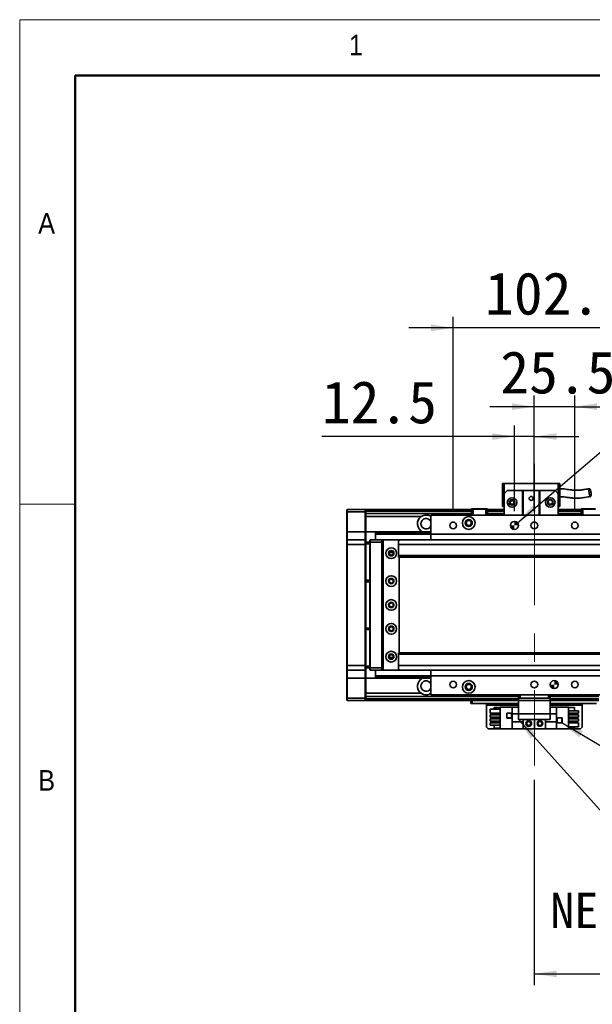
# Model space of a CAD drawing. Header units: millimetres. Extents: x 35 to 2905, y 35 to 2044.
# Tile 3 of 11: x 35 to 395, y 1425 to 2044. Entities that reach past the tile are written whole.
import ezdxf

# ---------------------------------------------------------------- set-up
doc = ezdxf.new("R2010")
doc.units = ezdxf.units.MM
doc.header["$LTSCALE"] = 7
doc.linetypes.add('CENTERX2', pattern=[20.32, 12.7, -2.54, 2.54, -2.54])
doc.layers.add('黑色实线', color=7, linetype='Continuous')
doc.styles.add('SLDTEXTSTYLE1', font='Gothic.ttf', dxfattribs={"width": 0.913})
doc.styles.add('SLDTEXTSTYLE8', font='txt')
doc.styles.add('SLDTEXTSTYLE9', font='txt', dxfattribs={"bigfont": 'bigfont'})
doc.dimstyles.new('SLDDIMSTYLE0', dxfattribs={"dimtxt": 26.6, "dimasz": 14, "dimexe": 0, "dimexo": 0.0625, "dimgap": 6.65, "dimtad": 2, "dimdec": 1, "dimrnd": 1e-09, "dimzin": 4, "dimdsep": 46, "dimtxsty": 'SLDTEXTSTYLE8', "dimsah": 1, "dimcen": 0.09, "dimadec": 0, "dimazin": 1, "dimtfac": 1, "dimtdec": 1, "dimtmove": 0, "dimatfit": 0, "dimfxl": 0, "dimfrac": 2, "dimtolj": 1, "dimtzin": 12, "dimarcsym": 0})
doc.dimstyles.new('SLDDIMSTYLE1', dxfattribs={"dimtxt": 26.6, "dimasz": 14, "dimexe": 0, "dimexo": 0.0625, "dimgap": 6.65, "dimtad": 2, "dimdec": 1, "dimrnd": 1e-09, "dimzin": 12, "dimdsep": 46, "dimtxsty": 'SLDTEXTSTYLE8', "dimsah": 1, "dimcen": 0.09, "dimadec": 0, "dimazin": 3, "dimtfac": 1, "dimtdec": 1, "dimtmove": 0, "dimatfit": 0, "dimfxl": 0, "dimfrac": 2, "dimtolj": 1, "dimtzin": 12, "dimarcsym": 0})
doc.dimstyles.new('SLDDIMSTYLE2', dxfattribs={"dimtxt": 0.18, "dimasz": 14, "dimexe": 0, "dimexo": 0.0625, "dimgap": 0, "dimtad": 0, "dimtih": 1, "dimtoh": 1, "dimdec": 0, "dimrnd": 1e-09, "dimzin": 0, "dimdsep": 46, "dimtxsty": 'Standard', "dimsah": 1, "dimcen": 0.09, "dimadec": 0, "dimazin": 0, "dimtfac": 14, "dimtdec": 0, "dimtofl": 0, "dimtmove": 0, "dimatfit": 3, "dimfxl": 0, "dimfrac": 2, "dimtolj": 1, "dimtzin": 0, "dimarcsym": 0})
doc.dimstyles.new('SLDDIMSTYLE4', dxfattribs={"dimtxt": 26.6, "dimasz": 14, "dimexe": 0, "dimexo": 0.0625, "dimgap": 6.65, "dimtad": 0, "dimtih": 1, "dimtoh": 1, "dimdec": 1, "dimrnd": 1e-09, "dimzin": 4, "dimdsep": 46, "dimtxsty": 'SLDTEXTSTYLE8', "dimsah": 1, "dimcen": 0, "dimadec": 0, "dimazin": 1, "dimtfac": 1, "dimtdec": 1, "dimtofl": 0, "dimtmove": 0, "dimatfit": 3, "dimfxl": 0, "dimfrac": 2, "dimtolj": 1, "dimtzin": 12, "dimarcsym": 0})
doc.dimstyles.new('SLDDIMSTYLE5', dxfattribs={"dimtxt": 26.6, "dimasz": 14, "dimexe": 0, "dimexo": 0.0625, "dimgap": 6.65, "dimtad": 2, "dimdec": 1, "dimrnd": 1e-09, "dimzin": 4, "dimdsep": 46, "dimtxsty": 'SLDTEXTSTYLE8', "dimsah": 1, "dimcen": 0.09, "dimadec": 0, "dimazin": 1, "dimtfac": 1, "dimtdec": 1, "dimtofl": 0, "dimtmove": 0, "dimatfit": 3, "dimfxl": 0, "dimfrac": 2, "dimtolj": 1, "dimtzin": 12, "dimarcsym": 0})

# ---------------------------------------------------------------- blocks, each defined once
blk = doc.blocks.new('_D_7')
at = {"layer": '黑色实线'}
for p, q in [((307.68, 1735.16), (307.68, 1857.4)), ((409.68, 1735.16), (409.68, 1857.4)), ((307.68, 1850.4), (279.68, 1850.4)), ((409.68, 1850.4), (307.68, 1850.4)), ((409.68, 1850.4), (437.68, 1850.4))]:
    blk.add_line(p, q, dxfattribs=at)
for points in [[(307.68, 1850.4), (293.68, 1852.5), (293.68, 1848.3)], [(409.68, 1850.4), (423.68, 1848.3), (423.68, 1852.5)]]:
    blk.add_solid(points, dxfattribs=at)
at = {"layer": '黑色实线', "insert": (327.7, 1885.3), "char_height": 26.6, "attachment_point": 1, "style": 'SLDTEXTSTYLE8'}
blk.add_mtext('102.0', dxfattribs=at)
blk = doc.blocks.new('SW_SYMBOL_HOLE_DEPTH')
at = {"layer": '黑色实线', "color": 0}
for p, q in [((0, 6125), (5600, 6125)), ((2800, 6125), (2800, 525)), ((700, 3885), (2800, 525)), ((4900, 3885), (2800, 525))]:
    blk.add_line(p, q, dxfattribs=at)
blk = doc.blocks.new('_D_10')
at = {"layer": '黑色实线'}
for p, q in [((348.09, 1727.89), (436.93, 1803.74)), ((436.93, 1803.74), (464.93, 1803.74))]:
    blk.add_line(p, q, dxfattribs=at)
blk.add_solid([(348.09, 1727.89), (360.1, 1735.38), (357.37, 1738.58)], dxfattribs=at)
at = {"layer": '黑色实线', "xscale": 0.004985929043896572, "yscale": 0.004985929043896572, "zscale": 0.004985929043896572}
blk.add_blockref('SW_SYMBOL_HOLE_DEPTH', (666.29, 1786.13), dxfattribs=at)
at = {"layer": '黑色实线', "char_height": 26.6, "attachment_point": 1, "style": 'SLDTEXTSTYLE8'}
for s, insert in [('2X ', (464.93, 1817.14)), ('%%c', (514.95, 1816.88)), (' 5.0H7 ', (556.05, 1817.14)), (' 7.0', (705.22, 1817.14))]:
    blk.add_mtext(s, dxfattribs=dict(at, insert=insert))
blk = doc.blocks.new('_D_11')
at = {"layer": '黑色实线'}
for p, q in [((358.68, 1773.87), (358.68, 1807.84)), ((384.18, 1735.16), (384.18, 1807.84)), ((358.68, 1800.84), (330.68, 1800.84)), ((384.18, 1800.84), (358.68, 1800.84)), ((384.18, 1800.84), (412.18, 1800.84))]:
    blk.add_line(p, q, dxfattribs=at)
for points in [[(358.68, 1800.84), (344.68, 1802.94), (344.68, 1798.74)], [(384.18, 1800.84), (398.18, 1798.74), (398.18, 1802.94)]]:
    blk.add_solid(points, dxfattribs=at)
at = {"layer": '黑色实线', "insert": (337.3, 1835.74), "char_height": 26.6, "attachment_point": 1, "style": 'SLDTEXTSTYLE8'}
blk.add_mtext('25.5', dxfattribs=at)
blk = doc.blocks.new('_D_12')
at = {"layer": '黑色实线'}
for p, q in [((346.18, 1735.16), (346.18, 1789.09)), ((358.68, 1735.16), (358.68, 1789.09)), ((346.18, 1782.09), (225.07, 1782.09)), ((358.68, 1782.09), (346.18, 1782.09)), ((358.68, 1782.09), (386.68, 1782.09))]:
    blk.add_line(p, q, dxfattribs=at)
for points in [[(346.18, 1782.09), (332.18, 1784.19), (332.18, 1779.99)], [(358.68, 1782.09), (372.68, 1779.99), (372.68, 1784.19)]]:
    blk.add_solid(points, dxfattribs=at)
at = {"layer": '黑色实线', "insert": (225.07, 1816.99), "char_height": 26.6, "attachment_point": 1, "style": 'SLDTEXTSTYLE8'}
blk.add_mtext('12.5', dxfattribs=at)
blk = doc.blocks.new('_D_18')
at = {"layer": '黑色实线'}
for p, q in [((358.68, 1566.43), (358.68, 1437.47)), ((1918.68, 1566.43), (1918.68, 1437.47)), ((358.68, 1444.47), (1918.68, 1444.47))]:
    blk.add_line(p, q, dxfattribs=at)
for points in [[(358.68, 1444.47), (372.68, 1442.37), (372.68, 1446.57)], [(1918.68, 1444.47), (1904.68, 1446.57), (1904.68, 1442.37)]]:
    blk.add_solid(points, dxfattribs=at)
at = {"layer": '黑色实线', "insert": (1099.9, 1479.37), "char_height": 26.6, "attachment_point": 1, "style": 'SLDTEXTSTYLE8'}
blk.add_mtext('1560.0', dxfattribs=at)
blk = doc.blocks.new('SW_NOTE_8')
at = {"layer": '黑色实线', "color": 0, "char_height": 22.225, "attachment_point": 2}
for s, insert, style in [('光电负限位', (71.88, 11.52), 'SLDTEXTSTYLE9'), ('NEGATIVE LIMIT SWITCH', (69.81, -17.86), 'SLDTEXTSTYLE8')]:
    blk.add_mtext(s, dxfattribs=dict(at, insert=insert, style=style))
blk = doc.blocks.new('SW_DOWELSYMBOL_0')
at = {"linetype": 'Continuous', "lineweight": 18}
h = blk.add_hatch(color=0, dxfattribs=at)
edge = h.paths.add_edge_path(flags=0)
edge.add_arc((0, 0), 2.5, 180, 270)
edge.add_line((0, -2.5), (0, 0))
edge.add_line((0, 0), (-2.5, 0))
h = blk.add_hatch(color=0, dxfattribs=at)
edge = h.paths.add_edge_path(flags=0)
edge.add_arc((0, 0), 2.5, 0, 90)
edge.add_line((0, 2.5), (0, 0))
edge.add_line((0, 0), (2.5, 0))
at = {"layer": '黑色实线', "color": 0}
blk.add_circle((0, 0), 2.5, dxfattribs=at)
blk = doc.blocks.new('SW_DOWELSYMBOL_1')
at = {"linetype": 'Continuous', "lineweight": 18}
h = blk.add_hatch(color=0, dxfattribs=at)
edge = h.paths.add_edge_path(flags=0)
edge.add_arc((0, 0), 2.5, 180, 270)
edge.add_line((0, -2.5), (0, 0))
edge.add_line((0, 0), (-2.5, 0))
h = blk.add_hatch(color=0, dxfattribs=at)
edge = h.paths.add_edge_path(flags=0)
edge.add_arc((0, 0), 2.5, 0, 90)
edge.add_line((0, 2.5), (0, 0))
edge.add_line((0, 0), (2.5, 0))
at = {"layer": '黑色实线', "color": 0}
blk.add_circle((0, 0), 2.5, dxfattribs=at)

msp = doc.modelspace()

# ---------------------------------------------------------------- linework, layer by layer
at = {"color": 7, "linetype": 'Continuous', "lineweight": 18}
for p, q in [((2905, 2044), (35, 2044)), ((35, 2044), (35, 35)), ((70, 2009), (2870, 2009)), ((70, 2009), (70, 70)), ((70, 1739.5), (35, 1739.5))]:
    msp.add_line(p, q, dxfattribs=at)
at = {"color": 7, "linetype": 'Continuous', "lineweight": 50}
for p, q in [((2870, 2009), (70, 2009)), ((70, 2009), (70, 70))]:
    msp.add_line(p, q, dxfattribs=at)
at = {"color": 7, "linetype": 'Continuous', "lineweight": 35}
for p, q in [((338.68434, 1752.5658874), (339.684357, 1752.5658874)), ((338.68434, 1752.5658874), (338.68434, 1738.1658858)), ((339.684357, 1746.1658833), (339.684357, 1752.5658874)), ((339.684357, 1752.5658874), (373.6843365, 1752.5658874)), ((373.6843365, 1752.5658874), (374.6843534, 1752.5658874)), ((373.6843365, 1752.5658874), (373.6843365, 1746.1658833)), ((374.6843534, 1738.1658858), (374.6843534, 1752.5658874)), ((341.6843312, 1748.1658874), (339.684357, 1746.1658833)), ((339.684357, 1746.1658833), (339.684357, 1732.7658838)), ((341.6843312, 1748.1658874), (351.1843579, 1748.1658874)), ((351.1843579, 1732.7658838), (351.1843579, 1748.1658874)), ((351.1843579, 1748.1658874), (351.6843515, 1748.1658874)), ((351.6843515, 1748.1658874), (351.6843515, 1732.7658838)), ((361.684342, 1748.1658874), (351.6843515, 1748.1658874)), ((361.684342, 1732.7658838), (361.684342, 1748.1658874)), ((361.684342, 1748.1658874), (362.1843355, 1748.1658874)), ((362.1843355, 1748.1658874), (362.1843355, 1732.7658838)), ((362.1843355, 1748.1658874), (371.6843324, 1748.1658874)), ((373.6843365, 1746.1658833), (371.6843324, 1748.1658874)), ((373.6843365, 1746.1658833), (373.6843365, 1732.7658838)), ((240.6843501, 1735.9710229), (240.9843402, 1736.2710243)), ((240.6843501, 1734.771025), (240.6843501, 1735.9710229)), ((240.6843501, 1734.771025), (240.9843402, 1734.771025)), ((240.6843501, 1722.271022), (240.6843501, 1734.771025)), ((240.9843402, 1736.2710243), (240.9843402, 1734.771025)), ((240.9843402, 1736.2710243), (252.3843395, 1736.2710243)), ((252.3843395, 1734.771025), (240.9843402, 1734.771025)), ((240.9843402, 1734.771025), (240.9843402, 1722.271022)), ((252.3843395, 1734.771025), (252.3843395, 1736.2710243)), ((252.3843395, 1736.2710243), (252.6843446, 1735.9710229)), ((252.3843395, 1734.771025), (252.6843446, 1734.771025)), ((252.3843395, 1722.271022), (252.3843395, 1734.771025)), ((319.1843527, 1736.2710243), (252.6843446, 1736.2710243)), ((252.6843446, 1736.2710243), (252.6843446, 1735.9710229)), ((252.6843446, 1735.9710229), (252.6843446, 1734.771025)), ((319.1843527, 1735.7710233), (252.6843446, 1735.7710233)), ((252.6843446, 1734.771025), (252.6843446, 1722.271022)), ((319.1843527, 1733.7658858), (252.6843446, 1733.7658858)), ((423.6843484, 1732.7658838), (293.6843532, 1732.7658838)), ((293.6843532, 1732.7658838), (293.6843532, 1720.7658855)), ((308.6843389, 1736.0710246), (319.1843527, 1736.0710246)), ((308.6843389, 1736.0710246), (308.6843389, 1735.871025)), ((308.6843389, 1735.871025), (319.1843527, 1735.871025)), ((308.6843389, 1735.7710233), (308.6843389, 1735.871025)), ((319.4843429, 1736.7658844), (319.1843527, 1736.4658868)), ((320.1843398, 1736.4658868), (319.1843527, 1736.4658868)), ((319.1843527, 1732.7658838), (319.1843527, 1736.4658868)), ((319.4843429, 1736.7658844), (320.3086155, 1736.7658844)), ((320.1843398, 1736.4658868), (320.3086155, 1736.7658844)), ((320.1843398, 1736.4658868), (320.1843398, 1732.7658838)), ((328.184356, 1736.4658868), (320.1843398, 1736.4658868)), ((320.3086155, 1736.7658844), (328.0600803, 1736.7658844)), ((328.184356, 1736.4658868), (328.0600803, 1736.7658844)), ((328.0600803, 1736.7658844), (328.884353, 1736.7658844)), ((329.1843431, 1736.4658868), (328.184356, 1736.4658868)), ((328.184356, 1732.7658838), (328.184356, 1736.4658868)), ((329.1843431, 1736.4658868), (328.884353, 1736.7658844)), ((329.1843431, 1736.4658868), (329.1843431, 1732.7658838)), ((339.684357, 1736.2710243), (329.1843431, 1736.2710243)), ((329.1843431, 1736.0710246), (339.684357, 1736.0710246)), ((329.1843431, 1735.871025), (339.684357, 1735.871025)), ((339.684357, 1735.7710233), (329.1843431, 1735.7710233)), ((339.684357, 1733.7658858), (329.1843431, 1733.7658858)), ((338.68434, 1738.1658858), (339.684357, 1738.1658858)), ((373.6843365, 1738.1658858), (374.6843534, 1738.1658858)), ((388.1843584, 1736.2710243), (373.6843365, 1736.2710243)), ((373.6843365, 1736.0710246), (388.1843584, 1736.0710246)), ((373.6843365, 1735.871025), (388.1843584, 1735.871025)), ((388.1843584, 1735.7710233), (373.6843365, 1735.7710233)), ((388.1843584, 1733.7658858), (373.6843365, 1733.7658858)), ((388.4843486, 1736.7658844), (388.1843584, 1736.4658868)), ((389.1843455, 1736.4658868), (388.1843584, 1736.4658868)), ((388.1843584, 1732.7658838), (388.1843584, 1736.4658868)), ((388.4843486, 1736.7658844), (389.3086212, 1736.7658844)), ((389.1843455, 1736.4658868), (389.3086212, 1736.7658844)), ((397.1843319, 1736.4658868), (389.1843455, 1736.4658868)), ((389.1843455, 1736.4658868), (389.1843455, 1732.7658838)), ((389.3086212, 1736.7658844), (397.0600861, 1736.7658844)), ((287.5147658, 1731.7658854), (252.6843446, 1731.7658854)), ((240.6843501, 1722.271022), (240.9843402, 1722.271022)), ((240.6843501, 1716.9710217), (240.6843501, 1722.271022)), ((240.9843402, 1722.271022), (240.9843402, 1717.271023)), ((252.3843395, 1722.271022), (240.9843402, 1722.271022)), ((252.3843395, 1717.271023), (252.3843395, 1722.271022)), ((252.3843395, 1722.271022), (252.6843446, 1722.271022)), ((252.6843446, 1722.271022), (252.6843446, 1716.9710217)), ((258.6843567, 1722.2658848), (252.6843446, 1722.2658848)), ((258.6843567, 1722.2658848), (293.6843532, 1722.2658848)), ((258.6843567, 1722.2658848), (258.6843567, 1721.9728647)), ((258.6843567, 1721.9728647), (293.6843532, 1721.9728647)), ((258.6843567, 1721.9728647), (258.6843567, 1721.0740043)), ((258.6843567, 1721.0740043), (258.6843567, 1720.7809841)), ((258.6843567, 1721.0740043), (293.6843532, 1721.0740043)), ((258.6843567, 1720.7809841), (293.6843532, 1720.7809841)), ((258.6843567, 1720.7809841), (258.6843567, 1717.271023)), ((292.9643887, 1722.2658848), (293.6843532, 1722.6612499)), ((423.6843484, 1720.7658855), (293.6843532, 1720.7658855)), ((293.6843532, 1720.7658855), (293.6843532, 1717.271023)), ((240.9843402, 1717.271023), (240.6843501, 1716.9710217)), ((240.6843501, 1714.2710244), (240.6843501, 1716.9710217)), ((240.9843402, 1714.2710244), (240.6843501, 1714.2710244)), ((240.6843501, 1638.2710231), (240.6843501, 1714.2710244)), ((240.9843402, 1717.271023), (240.9843402, 1714.2710244)), ((240.9843402, 1717.271023), (252.3843395, 1717.271023)), ((240.9843402, 1714.2710244), (240.9843402, 1638.2710231)), ((252.3843395, 1714.2710244), (240.9843402, 1714.2710244)), ((252.3843395, 1714.2710244), (252.3843395, 1717.271023)), ((252.3843395, 1717.271023), (252.6843446, 1716.9710217)), ((252.3843395, 1638.2710231), (252.3843395, 1714.2710244)), ((252.3843395, 1714.2710244), (252.6843446, 1714.2710244)), ((252.6843446, 1716.9710217), (252.6843446, 1714.2710244)), ((252.6843446, 1715.7710237), (255.1843422, 1715.7710237)), ((255.1843422, 1714.7710217), (252.6843446, 1714.7710217)), ((252.6843446, 1714.2710244), (252.6843446, 1638.2710231)), ((255.1843422, 1716.9710217), (255.4843324, 1717.271023)), ((255.1843422, 1715.7710237), (255.1843422, 1716.9710217)), ((255.1843422, 1715.7710237), (255.4843324, 1715.7710237)), ((255.1843422, 1636.7710238), (255.1843422, 1715.7710237)), ((255.4843324, 1717.271023), (255.4843324, 1715.7710237)), ((255.4843324, 1717.271023), (262.684335, 1717.271023)), ((262.684335, 1715.7710237), (255.4843324, 1715.7710237)), ((255.4843324, 1715.7710237), (255.4843324, 1636.7710238)), ((262.684335, 1717.271023), (262.684335, 1715.7710237)), ((262.684335, 1717.271023), (264.1843455, 1717.271023)), ((263.8843554, 1716.9710217), (262.684335, 1716.9710217)), ((262.684335, 1715.7710237), (262.684335, 1636.7710238)), ((263.1843584, 1715.2710227), (263.1843584, 1637.2710248)), ((263.684352, 1715.2710227), (263.1843584, 1715.2710227)), ((264.1843455, 1717.271023), (263.684352, 1716.771022)), ((263.684352, 1716.771022), (263.684352, 1635.7710218)), ((273.1843489, 1717.271023), (264.1843455, 1717.271023)), ((273.6843424, 1716.771022), (273.1843489, 1717.271023)), ((2004.1842359, 1717.271023), (273.1843489, 1717.271023)), ((273.1843489, 1716.6326983), (273.1843489, 1714.2710207)), ((2004.1842359, 1714.2710207), (273.1843489, 1714.2710207)), ((273.1843489, 1714.2710207), (273.1843489, 1707.2710195)), ((273.6843424, 1716.6326983), (273.6843424, 1716.771022)), ((269.8299783, 1709.2710236), (267.5386863, 1709.2710236)), ((2004.1842359, 1707.2710195), (273.1843489, 1707.2710195)), ((273.1843489, 1707.2710195), (273.1843489, 1706.2710194)), ((273.1843489, 1706.2710194), (2004.1842359, 1706.2710194)), ((273.6843424, 1646.2710244), (273.6843424, 1706.2710194)), ((252.6843446, 1691.7710235), (255.1843422, 1691.7710235)), ((255.1843422, 1690.7710234), (252.6843446, 1690.7710234)), ((252.6843446, 1661.7710223), (255.1843422, 1661.7710223)), ((255.1843422, 1660.771024), (252.6843446, 1660.771024)), ((2004.1842359, 1646.2710244), (273.1843489, 1646.2710244)), ((273.1843489, 1646.2710244), (273.1843489, 1645.2710261)), ((267.5386863, 1643.2710221), (269.8299783, 1643.2710221)), ((2004.1842359, 1645.2710261), (273.1843489, 1645.2710261)), ((273.1843489, 1645.2710261), (273.1843489, 1638.2710269)), ((240.9843402, 1638.2710231), (240.6843501, 1638.2710231)), ((240.6843501, 1635.5710221), (240.6843501, 1638.2710231)), ((240.9843402, 1635.2710245), (240.6843501, 1635.5710221)), ((240.6843501, 1630.2710218), (240.6843501, 1635.5710221)), ((240.9843402, 1638.2710231), (252.3843395, 1638.2710231)), ((240.9843402, 1638.2710231), (240.9843402, 1635.2710245)), ((252.3843395, 1635.2710245), (240.9843402, 1635.2710245)), ((240.9843402, 1635.2710245), (240.9843402, 1630.2710218)), ((252.3843395, 1638.2710231), (252.6843446, 1638.2710231)), ((252.3843395, 1635.2710245), (252.3843395, 1638.2710231)), ((252.3843395, 1635.2710245), (252.6843446, 1635.5710221)), ((252.3843395, 1630.2710218), (252.3843395, 1635.2710245)), ((252.6843446, 1638.2710231), (252.6843446, 1635.5710221)), ((252.6843446, 1637.7710221), (255.1843422, 1637.7710221)), ((255.1843422, 1636.7710238), (252.6843446, 1636.7710238)), ((252.6843446, 1635.5710221), (252.6843446, 1630.2710218)), ((255.1843422, 1636.7710238), (255.4843324, 1636.7710238)), ((255.1843422, 1635.5710221), (255.1843422, 1636.7710238)), ((255.1843422, 1635.5710221), (255.4843324, 1635.2710245)), ((255.4843324, 1636.7710238), (262.684335, 1636.7710238)), ((255.4843324, 1636.7710238), (255.4843324, 1635.2710245)), ((262.684335, 1635.2710245), (255.4843324, 1635.2710245)), ((258.6843567, 1635.2710245), (258.6843567, 1631.7610597)), ((262.684335, 1636.7710238), (262.684335, 1635.2710245)), ((262.684335, 1635.5710221), (263.8843554, 1635.5710221)), ((264.1843455, 1635.2710245), (262.684335, 1635.2710245)), ((263.1843584, 1637.2710248), (263.684352, 1637.2710248)), ((263.684352, 1635.7710218), (264.1843455, 1635.2710245)), ((264.1843455, 1635.2710245), (273.1843489, 1635.2710245)), ((2004.1842359, 1638.2710269), (273.1843489, 1638.2710269)), ((273.1843489, 1638.2710269), (273.1843489, 1635.9093493)), ((273.1843489, 1635.2710245), (273.6843424, 1635.7710218)), ((2004.1842359, 1635.2710245), (273.1843489, 1635.2710245)), ((273.6843424, 1635.7710218), (273.6843424, 1635.9093493)), ((293.6843532, 1635.2710245), (293.6843532, 1631.765884)), ((240.9843402, 1630.2710218), (240.6843501, 1630.2710218)), ((240.6843501, 1617.7710226), (240.6843501, 1630.2710218)), ((252.3843395, 1630.2710218), (240.9843402, 1630.2710218)), ((240.9843402, 1630.2710218), (240.9843402, 1617.7710226)), ((252.6843446, 1630.2710218), (252.3843395, 1630.2710218)), ((252.3843395, 1617.7710226), (252.3843395, 1630.2710218)), ((258.6843567, 1630.2761627), (252.6843446, 1630.2761627)), ((252.6843446, 1630.2710218), (252.6843446, 1617.7710226)), ((258.6843567, 1631.7610597), (293.6843532, 1631.7610597)), ((258.6843567, 1631.7610597), (258.6843567, 1631.4680433)), ((258.6843567, 1631.4680433), (293.6843532, 1631.4680433)), ((258.6843567, 1631.4680433), (258.6843567, 1630.5691792)), ((258.6843567, 1630.5691792), (293.6843532, 1630.5691792)), ((258.6843567, 1630.5691792), (258.6843567, 1630.2761627)), ((258.6843567, 1630.2761627), (293.6843532, 1630.2761627)), ((292.9643887, 1630.2761627), (293.6843532, 1629.8807939)), ((423.6843484, 1631.765884), (293.6843532, 1631.765884)), ((293.6843532, 1631.765884), (293.6843532, 1619.7658857)), ((240.9843402, 1617.7710226), (240.6843501, 1617.7710226)), ((240.6843501, 1616.5710209), (240.6843501, 1617.7710226)), ((240.9843402, 1616.2710232), (240.6843501, 1616.5710209)), ((240.9843402, 1617.7710226), (252.3843395, 1617.7710226)), ((240.9843402, 1617.7710226), (240.9843402, 1616.2710232)), ((252.3843395, 1616.2710232), (240.9843402, 1616.2710232)), ((252.6843446, 1617.7710226), (252.3843395, 1617.7710226)), ((252.3843395, 1616.2710232), (252.3843395, 1617.7710226)), ((252.6843446, 1616.5710209), (252.3843395, 1616.2710232)), ((287.5147658, 1620.7761621), (252.6843446, 1620.7761621)), ((348.6843305, 1618.7761618), (252.6843446, 1618.7761618)), ((252.6843446, 1617.7710226), (252.6843446, 1616.5710209)), ((252.6843446, 1616.5710209), (252.6843446, 1616.2710232)), ((348.6843305, 1616.2710232), (252.6843446, 1616.2710232)), ((423.6843484, 1619.7658857), (293.6843532, 1619.7658857)), ((318.6843591, 1614.2710266), (318.6843591, 1616.2710232)), ((319.6843462, 1616.2710232), (319.6843462, 1614.2710266)), ((348.6843305, 1617.7658854), (348.6843305, 1619.7658857)), ((349.6843474, 1617.7658854), (348.6843305, 1617.7658854)), ((348.6843305, 1616.2658823), (348.6843305, 1617.7658854)), ((368.6843412, 1616.2658823), (348.6843305, 1616.2658823)), ((348.6843305, 1616.2658823), (348.6843305, 1607.7658875)), ((349.6843474, 1619.7658857), (349.6843474, 1617.7658854)), ((367.6843541, 1617.7658854), (349.6843474, 1617.7658854)), ((367.6843541, 1617.7658854), (367.6843541, 1619.7658857)), ((368.6843412, 1617.7658854), (367.6843541, 1617.7658854)), ((368.6843412, 1619.7658857), (368.6843412, 1617.7658854)), ((399.184336, 1618.7761618), (368.6843412, 1618.7761618)), ((368.6843412, 1617.7658854), (368.6843412, 1616.2658823)), ((399.184336, 1616.2710232), (368.6843412, 1616.2710232)), ((368.6843412, 1616.2658823), (368.6843412, 1607.7658875)), ((319.6843462, 1614.2710266), (318.6843591, 1614.2710266)), ((348.6843305, 1614.2710266), (319.6843462, 1614.2710266)), ((328.6843496, 1614.2710266), (328.6843496, 1613.2710246)), ((328.6843496, 1599.471022), (328.6843496, 1613.2710246)), ((330.9843438, 1608.3310215), (330.9843438, 1610.8310265)), ((330.9843438, 1610.8310265), (337.1843594, 1610.8310265)), ((333.3843546, 1610.8310265), (333.3843546, 1611.7710216)), ((333.3843546, 1611.7710216), (337.1843594, 1611.7710216)), ((337.1843594, 1598.47102), (337.1843594, 1612.0710267)), ((337.1843594, 1612.0710267), (344.7343307, 1612.0710267)), ((344.7343307, 1612.0710267), (344.7343307, 1607.7710209)), ((348.6843305, 1612.0710267), (344.7343307, 1612.0710267)), ((397.6843553, 1614.2710266), (368.6843412, 1614.2710266)), ((372.634341, 1612.0710267), (368.6843412, 1612.0710267)), ((372.634341, 1607.7710209), (372.634341, 1612.0710267)), ((380.1843422, 1612.0710267), (372.634341, 1612.0710267)), ((380.1843422, 1612.0710267), (380.1843422, 1598.47102)), ((383.9843469, 1611.7710216), (380.1843422, 1611.7710216)), ((386.3843577, 1609.8310245), (380.1843422, 1609.8310245)), ((383.9843469, 1611.7710216), (383.9843469, 1609.8310245)), ((386.3843577, 1609.8310245), (386.3843577, 1608.3310215)), ((388.684352, 1613.2710246), (388.684352, 1614.2710266)), ((388.684352, 1613.2710246), (388.684352, 1599.471022)), ((330.9843438, 1608.3310215), (337.1843594, 1608.3310215)), ((330.9843438, 1607.2910247), (337.1843594, 1607.2910247)), ((330.9843438, 1605.7910217), (330.9843438, 1607.2910247)), ((330.9843438, 1605.7910217), (337.1843594, 1605.7910217)), ((330.9843438, 1604.7510249), (337.1843594, 1604.7510249)), ((330.9843438, 1603.2510219), (330.9843438, 1604.7510249)), ((330.9843438, 1603.2510219), (337.1843594, 1603.2510219)), ((333.3843546, 1607.2910247), (333.3843546, 1608.3310215)), ((333.3843546, 1604.7510249), (333.3843546, 1605.7910217)), ((333.3843546, 1602.2110252), (333.3843546, 1603.2510219)), ((344.4843488, 1608.3710236), (341.2843543, 1608.3710236)), ((341.2843543, 1608.3710236), (341.2843543, 1605.1710216)), ((341.2843543, 1605.1710216), (344.4843488, 1605.1710216)), ((344.3843322, 1608.2710219), (341.384341, 1608.2710219)), ((341.384341, 1608.2710219), (341.384341, 1605.2710233)), ((341.384341, 1605.2710233), (344.3843322, 1605.2710233)), ((344.3843322, 1605.2710233), (344.3843322, 1608.2710219)), ((344.4843488, 1605.1710216), (344.4843488, 1608.3710236)), ((348.6843305, 1607.7710209), (344.7343307, 1607.7710209)), ((344.7343307, 1602.7710257), (344.7343307, 1607.7710209)), ((344.7343307, 1602.7710257), (351.6843515, 1602.7710257)), ((344.7343307, 1602.7710257), (344.7343307, 1598.47102)), ((348.6843305, 1607.7658875), (368.6843412, 1607.7658875)), ((348.6843305, 1604.2658878), (348.6843305, 1607.7658875)), ((368.6843412, 1604.2658878), (348.6843305, 1604.2658878)), ((351.6843515, 1604.2658878), (351.6843515, 1602.7710257)), ((351.6843515, 1598.47102), (351.6843515, 1602.7710257)), ((358.6843508, 1604.2658878), (358.6843508, 1598.47102)), ((365.6843501, 1602.7710257), (365.6843501, 1604.2658878)), ((365.6843501, 1602.7710257), (372.634341, 1602.7710257)), ((365.6843501, 1602.7710257), (365.6843501, 1598.47102)), ((372.634341, 1607.7710209), (368.6843412, 1607.7710209)), ((368.6843412, 1607.7658875), (368.6843412, 1604.2658878)), ((372.634341, 1607.7710209), (372.634341, 1602.7710257)), ((372.634341, 1598.47102), (372.634341, 1602.7710257)), ((376.0843473, 1605.371025), (372.8843527, 1605.371025)), ((372.8843527, 1605.371025), (372.8843527, 1602.171023)), ((372.9843395, 1605.2710233), (372.9843395, 1602.2710247)), ((375.9843307, 1605.2710233), (372.9843395, 1605.2710233)), ((375.9843307, 1602.2710247), (375.9843307, 1605.2710233)), ((376.0843473, 1602.171023), (376.0843473, 1605.371025)), ((386.3843577, 1608.3310215), (380.1843422, 1608.3310215)), ((386.3843577, 1607.2910247), (380.1843422, 1607.2910247)), ((386.3843577, 1605.7910217), (380.1843422, 1605.7910217)), ((386.3843577, 1604.7510249), (380.1843422, 1604.7510249)), ((386.3843577, 1603.2510219), (380.1843422, 1603.2510219)), ((383.9843469, 1608.3310215), (383.9843469, 1607.2910247)), ((383.9843469, 1605.7910217), (383.9843469, 1604.7510249)), ((383.9843469, 1603.2510219), (383.9843469, 1602.2110252)), ((386.3843577, 1607.2910247), (386.3843577, 1605.7910217)), ((386.3843577, 1604.7510249), (386.3843577, 1603.2510219)), ((328.6843496, 1599.471022), (329.6843367, 1598.47102)), ((337.1843594, 1598.47102), (329.6843367, 1598.47102)), ((330.9843438, 1602.2110252), (337.1843594, 1602.2110252)), ((330.9843438, 1600.7110221), (330.9843438, 1602.2110252)), ((330.9843438, 1600.7110221), (337.1843594, 1600.7110221)), ((333.3843546, 1598.771025), (333.3843546, 1600.7110221)), ((333.3843546, 1598.771025), (337.1843594, 1598.771025)), ((337.1843594, 1598.47102), (344.7343307, 1598.47102)), ((344.7343307, 1598.47102), (351.6843515, 1598.47102)), ((358.6843508, 1598.47102), (351.6843515, 1598.47102)), ((358.6843508, 1598.47102), (365.6843501, 1598.47102)), ((365.6843501, 1598.47102), (372.634341, 1598.47102)), ((380.1843422, 1598.47102), (372.634341, 1598.47102)), ((372.8843527, 1602.171023), (376.0843473, 1602.171023)), ((372.9843395, 1602.2710247), (375.9843307, 1602.2710247)), ((386.3843577, 1602.2110252), (380.1843422, 1602.2110252)), ((386.3843577, 1599.7110201), (380.1843422, 1599.7110201)), ((383.9843469, 1598.771025), (380.1843422, 1598.771025)), ((387.684335, 1598.47102), (380.1843422, 1598.47102)), ((383.9843469, 1599.7110201), (383.9843469, 1598.771025)), ((386.3843577, 1602.2110252), (386.3843577, 1599.7110201)), ((387.684335, 1598.47102), (388.684352, 1599.471022))]:
    msp.add_line(p, q, dxfattribs=at)
at = {"color": 8, "linetype": 'Continuous', "lineweight": 35}
for p, q in [((319.1843527, 1735.2710223), (252.6843446, 1735.2710223)), ((339.684357, 1735.2710223), (329.1843431, 1735.2710223)), ((388.1843584, 1735.2710223), (373.6843365, 1735.2710223)), ((348.6843305, 1617.2710216), (252.6843446, 1617.2710216)), ((399.184336, 1617.2710216), (368.6843412, 1617.2710216)), ((328.6843496, 1613.2710246), (348.6843305, 1613.2710246)), ((368.6843412, 1613.2710246), (388.684352, 1613.2710246))]:
    msp.add_line(p, q, dxfattribs=at)
at = {"color": 7, "linetype": 'Continuous', "lineweight": 35, "flags": 128}
for points in [[(295.3264313, 1732.6936243), (295.3248816, 1733.0129823), (295.2402132, 1733.3728229), (295.0215238, 1733.6103326), (294.7053807, 1733.7160079), (294.291188, 1733.7552836), (293.7781411, 1733.7637363), (293.2309406, 1733.7599849), (292.7330332, 1733.7271241), (292.3574048, 1733.6161403), (292.1456295, 1733.4061606), (292.0539873, 1733.1042779), (292.0347946, 1732.6798966), (292.0361357, 1732.6023174), (292.0361357, 1732.6023174)], [(293.6862307, 1717.6500117), (293.333252, 1717.4372045), (293.1138771, 1717.271023)], [(293.1015091, 1635.2710245), (293.3371263, 1635.0918753), (293.6910289, 1634.8792804)]]:
    msp.add_lwpolyline(points, dxfattribs=at)
at = {"color": 7, "linetype": 'Continuous', "lineweight": 35}
for centre, radius in [((344.6843446, 1740.6658852), 3), ((344.6843446, 1740.6658852), 1.7), ((344.6843446, 1740.6658852), 1.6), ((356.6843446, 1743.1658852), 1.25), ((368.6843446, 1740.6658852), 3), ((368.6843446, 1740.6658852), 1.7), ((368.6843446, 1740.6658852), 1.6), ((307.6843446, 1726.2658852), 2.1), ((317.4343446, 1727.7658852), 4), ((317.4343446, 1727.7658852), 2.25), ((317.4343446, 1727.7658852), 2), ((317.4343446, 1727.7658852), 1.621), ((346.1843446, 1726.2658852), 2.5), ((358.6843446, 1726.2658852), 2.1), ((384.1843446, 1726.2658852), 2.1), ((268.6843446, 1708.7710233), 3.36), ((268.6843446, 1708.7710233), 1.7), ((268.6843446, 1708.7710233), 1.6), ((268.6843446, 1708.7710233), 1.25), ((268.6843446, 1691.2710233), 3.36), ((268.6843446, 1691.2710233), 1.7), ((268.6843446, 1691.2710233), 1.6), ((268.6843446, 1691.2710233), 1.25), ((268.6843446, 1676.2710233), 3.36), ((268.6843446, 1676.2710233), 1.7), ((268.6843446, 1676.2710233), 1.6), ((268.6843446, 1676.2710233), 1.25), ((268.6843446, 1661.2710233), 3.36), ((268.6843446, 1661.2710233), 1.7), ((268.6843446, 1661.2710233), 1.6), ((268.6843446, 1661.2710233), 1.25), ((268.6843446, 1643.7710233), 3.36), ((268.6843446, 1643.7710233), 1.7), ((268.6843446, 1643.7710233), 1.6), ((268.6843446, 1643.7710233), 1.25), ((307.6843446, 1626.2658852), 2.1), ((317.4343446, 1624.7658852), 4), ((358.6843446, 1626.2658852), 2.1), ((371.1843446, 1626.2658852), 2.5), ((384.1843446, 1626.2658852), 2.1), ((317.4343446, 1624.7658852), 2.25), ((317.4343446, 1624.7658852), 2), ((317.4343446, 1624.7658852), 1.621), ((355.1843446, 1601.7710233), 1.75), ((355.1843446, 1601.7710233), 1.25), ((362.1843446, 1601.7710233), 1.75), ((362.1843446, 1601.7710233), 1.25)]:
    msp.add_circle(centre, radius, dxfattribs=at)
for centre, radius, start, end in [((290.6843446, 1727.2710233), 5.5, 125.1897877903, 245.5088204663), ((290.6843446, 1727.2710233), 3.3, 24.6199773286, 335.3800226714), ((290.6843446, 1625.2710233), 5.5, 114.4911795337, 234.8102122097), ((290.6843446, 1625.2710233), 3.3, 24.6199773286, 335.3800226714)]:
    msp.add_arc(centre, radius, start, end, dxfattribs=at)
for points, knots in [([(393.4261399, 1749.3173374), (392.3818439, 1749.1514581), (390.5617332, 1748.8623461), (388.1832223, 1748.4915327), (386.3726851, 1748.3472806), (384.7884745, 1748.3191879), (383.018589, 1748.3992369), (381.1639596, 1748.6211305), (379.2664786, 1748.9071882), (377.7467253, 1749.1288946), (376.3262473, 1749.2639953), (375.3824313, 1749.3165105), (374.8251805, 1749.2940584), (374.6843534, 1749.2883844)], [0, 0, 0, 0, 0.1728201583, 0.301209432, 0.3945073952, 0.4621978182, 0.5503028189, 0.6704398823, 0.75426796, 0.853134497, 0.9124973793, 0.977886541, 1, 1, 1, 1]), ([(393.0443721, 1748.1552852), (393.0707267, 1748.4043859), (393.1234948, 1748.9031431), (393.3012592, 1749.3080284), (393.5239729, 1749.3493598), (393.7557982, 1749.0691941), (393.9718109, 1748.5583375), (394.1590434, 1747.8649509), (394.2993638, 1747.0576864), (394.3769107, 1746.218415), (394.3808608, 1745.4396134), (394.3080902, 1744.8187799), (394.1668779, 1744.4279444), (393.9678592, 1744.3409673), (393.7668009, 1744.4451271), (393.577208, 1744.7896055), (393.4073276, 1745.3205841), (393.2560468, 1746.0541897), (393.1446661, 1746.800392), (393.0710968, 1747.3444188), (393.0426818, 1747.6033411), (393.0310667, 1747.688392), (393.0311222, 1747.7107166), (393.0299999, 1747.7848889), (393.0326614, 1747.9410127), (393.03988, 1748.0730915), (393.0443721, 1748.1552852)], [0, 0, 0, 0, 0.0648170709, 0.1297788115, 0.1897320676, 0.2426180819, 0.2944128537, 0.3462430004, 0.3987242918, 0.4521992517, 0.5066010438, 0.5614521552, 0.6160516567, 0.6697722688, 0.7270686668, 0.7653772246, 0.8036909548, 0.8589092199, 0.9142291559, 0.9495546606, 0.9640013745, 0.9648506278, 0.9657590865, 0.9687099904, 0.9805279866, 1, 1, 1, 1]), ([(344.4717722, 1739.5357011), (344.3428708, 1739.5572878), (344.0844522, 1739.6005642), (343.7459513, 1739.823913), (343.4860265, 1740.1431195), (343.3373377, 1740.545768), (343.3245302, 1740.9897429), (343.4598514, 1741.4264499), (343.718753, 1741.7981441), (343.9627693, 1741.9611262), (344.0770405, 1742.0374496)], [0, 0, 0, 0, 0.1153517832, 0.2312544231, 0.3517769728, 0.4770083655, 0.6065219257, 0.7402439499, 0.8783580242, 1, 1, 1, 1]), ([(344.6843522, 1739.5158117), (344.6883554, 1739.5158256), (344.8085779, 1739.516243), (345.0461658, 1739.5554429), (345.3620631, 1739.7147682), (345.6160114, 1739.9615953), (345.7842776, 1740.2731167), (345.8514632, 1740.6207866), (345.8112281, 1740.9725758), (345.6675332, 1741.2961592), (345.4335227, 1741.5618612), (345.1306252, 1741.7452511), (344.7866593, 1741.8293179), (344.4333271, 1741.8064682), (344.1030699, 1741.6788454), (343.826175, 1741.458155), (343.6282226, 1741.1645714), (343.5273462, 1740.8251378), (343.5328169, 1740.4712251), (343.6439957, 1740.1346662), (343.8511376, 1739.8488677), (344.1335609, 1739.6308199), (344.3590398, 1739.567406), (344.4717722, 1739.5357011)], [0, 0, 0, 0, 0.0017194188, 0.0516365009, 0.1015514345, 0.1514631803, 0.2013774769, 0.2512942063, 0.3012093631, 0.35112083, 0.4010321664, 0.4509466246, 0.5008643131, 0.55077631, 0.6006884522, 0.6506024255, 0.7005190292, 0.7504339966, 0.8003449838, 0.8502587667, 0.9001744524, 0.9500903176, 1, 1, 1, 1]), ([(345.2916341, 1742.0374496), (345.423055, 1741.9473275), (345.6919346, 1741.7629427), (345.9523612, 1741.3391894), (346.0590259, 1740.8636534), (345.9965001, 1740.3949571), (345.7852036, 1739.9908226), (345.4604492, 1739.6964522), (345.1424878, 1739.5628024), (344.9509642, 1739.541667), (344.8969024, 1739.5357011)], [0, 0, 0, 0, 0.1407983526, 0.2880655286, 0.4304364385, 0.5679417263, 0.7005946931, 0.8284726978, 0.9515826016, 1, 1, 1, 1]), ([(368.5560124, 1739.5331791), (368.4998151, 1739.5353141), (368.3064748, 1739.5426594), (367.9803798, 1739.6543697), (367.63879, 1739.924049), (367.4020417, 1740.3107036), (367.3090184, 1740.7710136), (367.3820938, 1741.2520632), (367.6230561, 1741.6920074), (367.8945291, 1741.9324156), (368.0590326, 1742.0270764), (368.0770593, 1742.0374496)], [0, 0, 0, 0, 0.0488389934, 0.1680248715, 0.2919229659, 0.4205443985, 0.5539585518, 0.6921654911, 0.8349291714, 0.981911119, 1, 1, 1, 1]), ([(368.4717911, 1739.5357011), (368.3400275, 1739.5748189), (368.0943851, 1739.6477449), (367.8213115, 1739.8840553), (367.6539714, 1740.1314064), (367.5542092, 1740.3993501), (367.5294639, 1740.6090314), (367.5366131, 1740.7407575), (367.5387227, 1740.7665055), (367.5392432, 1740.7717626), (367.5393975, 1740.7737267), (367.5394563, 1740.7743179), (367.5394553, 1740.7741727), (367.5394552, 1740.7741589)], [0, 0, 0, 0, 0.23692827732, 0.44169748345, 0.61424397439, 0.75450896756, 0.93807962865, 0.98296589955, 0.98978678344, 0.99520613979, 0.99755142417, 0.99976807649, 1, 1, 1, 1]), ([(368.8969212, 1739.5357011), (369.0363908, 1739.5602699), (369.3155839, 1739.6094522), (369.6677398, 1739.8630706), (369.9181901, 1740.2090543), (370.0422988, 1740.6194965), (370.0323666, 1741.0474481), (369.8923887, 1741.4500127), (369.6440082, 1741.8011906), (369.4091581, 1741.9586608), (369.291653, 1742.0374496)], [0, 0, 0, 0, 0.124807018, 0.2498411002, 0.3748585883, 0.4998572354, 0.6248424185, 0.7498299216, 0.87482967, 1, 1, 1, 1]), ([(374.6843534, 1744.2801265), (375.05348, 1744.296145), (375.9410075, 1744.3346598), (377.3122642, 1744.1551859), (378.7287951, 1743.9544182), (380.0046586, 1743.7620849), (381.1048478, 1743.6149834), (382.057803, 1743.5095048), (383.3034724, 1743.4007259), (385.1321421, 1743.3234304), (387.7318865, 1743.4216519), (390.7310691, 1743.8401215), (392.8691981, 1744.1894201), (393.9968842, 1744.3736462)], [0, 0, 0, 0, 0.0561688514, 0.1350523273, 0.2093710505, 0.2758292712, 0.332639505, 0.378840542, 0.4216808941, 0.5224859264, 0.656040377, 0.8185897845, 1, 1, 1, 1]), ([(292.0361357, 1732.6023174), (291.6185662, 1732.6774017), (290.6289352, 1732.8553497), (289.0175769, 1732.6290705), (288.0135984, 1732.052405), (287.5147658, 1731.7658854)], [0, 0, 0, 0, 0.2686124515, 0.6366057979, 1, 1, 1, 1]), ([(293.6843532, 1731.8676976), (293.6147162, 1731.9167877), (293.3776508, 1732.0839051), (292.9358341, 1732.2965761), (292.4676039, 1732.4802946), (292.1500142, 1732.5734909), (292.0495959, 1732.5988832), (292.0375116, 1732.6019664), (292.0361357, 1732.6023174)], [0, 0, 0, 0, 0.0963202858, 0.3279033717, 0.5604000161, 0.7709859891, 0.9739251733, 1, 1, 1, 1]), ([(293.2473915, 1717.271023), (293.3038597, 1717.3508138), (293.4040896, 1717.492441), (293.6040094, 1717.6039512), (293.6912971, 1717.6526381)], [0, 0, 0, 0, 0.56338632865, 1, 1, 1, 1]), ([(293.6912971, 1634.8791351), (293.5330221, 1634.9688345), (293.3258095, 1635.0862684), (293.2578168, 1635.2357268), (293.2417589, 1635.2710245)], [0, 0, 0, 0, 0.7638290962, 1, 1, 1, 1]), ([(287.5147658, 1620.7761621), (287.9743172, 1620.5066345), (288.9228393, 1619.9503248), (290.6059072, 1619.6930877), (292.287157, 1619.8923725), (293.2391025, 1620.4376337), (293.6843532, 1620.6926672)], [0, 0, 0, 0, 0.242506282, 0.5005372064, 0.7663877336, 1, 1, 1, 1])]:
    msp.add_open_spline(points, degree=3, knots=knots, dxfattribs=at)
at = {"layer": '黑色实线', "linetype": 'CENTERX2', "lineweight": 18}
msp.add_line((358.6843446, 1764.977655), (358.6843446, 1575.3158852), dxfattribs=at)

# ---------------------------------------------------------------- block references
at = {"layer": '黑色实线'}
for name, p in [('SW_DOWELSYMBOL_0', (346.1843446, 1726.2658852)), ('SW_DOWELSYMBOL_1', (371.1843446, 1626.2658852))]:
    msp.add_blockref(name, p, dxfattribs=at)
at = {"layer": '黑色实线', "color": 7}
msp.add_blockref('SW_NOTE_8', (457.6495849, 1513.293007), dxfattribs=at)

# ---------------------------------------------------------------- texts
at = {"color": 7, "linetype": 'Continuous', "lineweight": 0, "char_height": 12.9645833, "attachment_point": 1, "style": 'SLDTEXTSTYLE1'}
for s, insert in [('1', (242.0833333, 2034.5241742)), ('A', (46.6666667, 1922.5241462)), ('B', (46.6666667, 1572.5241462))]:
    msp.add_mtext(s, dxfattribs=dict(at, insert=insert))

# ---------------------------------------------------------------- dimensions: what is measured, and where the dimension line sits
at = {"layer": '黑色实线'}
for base, p1, p2, dimstyle, picture, middle in [((307.6843446, 1850.3997139), (409.6843446, 1726.2658852), (307.6843446, 1726.2658852), 'SLDDIMSTYLE0', '_D_7', (370.0714502, 1850.3997139)), ((358.6843446, 1800.8406343), (384.1843446, 1726.2658852), (358.6843446, 1764.977655), 'SLDDIMSTYLE1', '_D_11', (370.0714502, 1800.8406343)), ((346.1843446, 1782.0914862), (358.6843446, 1726.2658852), (346.1843446, 1726.2658852), 'SLDDIMSTYLE1', '_D_12', (257.8430275, 1782.0914862)), ((1918.6843446, 1444.4709733), (358.6843446, 1575.3158852), (1918.6843446, 1575.3158852), 'SLDDIMSTYLE5', '_D_18', (1151.8787383, 1444.4709733))]:
    dim = msp.add_linear_dim(base=base, p1=p1, p2=p2, dimstyle=dimstyle, dxfattribs=at)
    dim.commit()
    dim.dimension.update_dxf_attribs({"geometry": picture, "text_midpoint": middle, "dimtype": 160})
dim = msp.add_diameter_dim_2p(p1=(344.2830987, 1724.6425355), p2=(348.0855905, 1727.8892349), text='2X <>H7 {\\fGDT;x} 7.0\\P', dimstyle='SLDDIMSTYLE4', dxfattribs=at)
dim.commit()
dim.dimension.update_dxf_attribs({"geometry": '_D_10', "text_midpoint": (613.0787816, 1803.7434855), "dimtype": 163})

# ---------------------------------------------------------------- leaders
at = {"layer": '黑色实线', "color": 7}
for points in [[(348.6843446, 1604.3819395), (430.6384157, 1513.293007), (457.6495849, 1513.293007)], [(376.0843446, 1602.1710233), (418.1286192, 1577.2479507), (462.5786192, 1577.2479507)]]:
    msp.add_leader(points, dimstyle='SLDDIMSTYLE2', dxfattribs=at)

doc.saveas('drawing.dxf')
